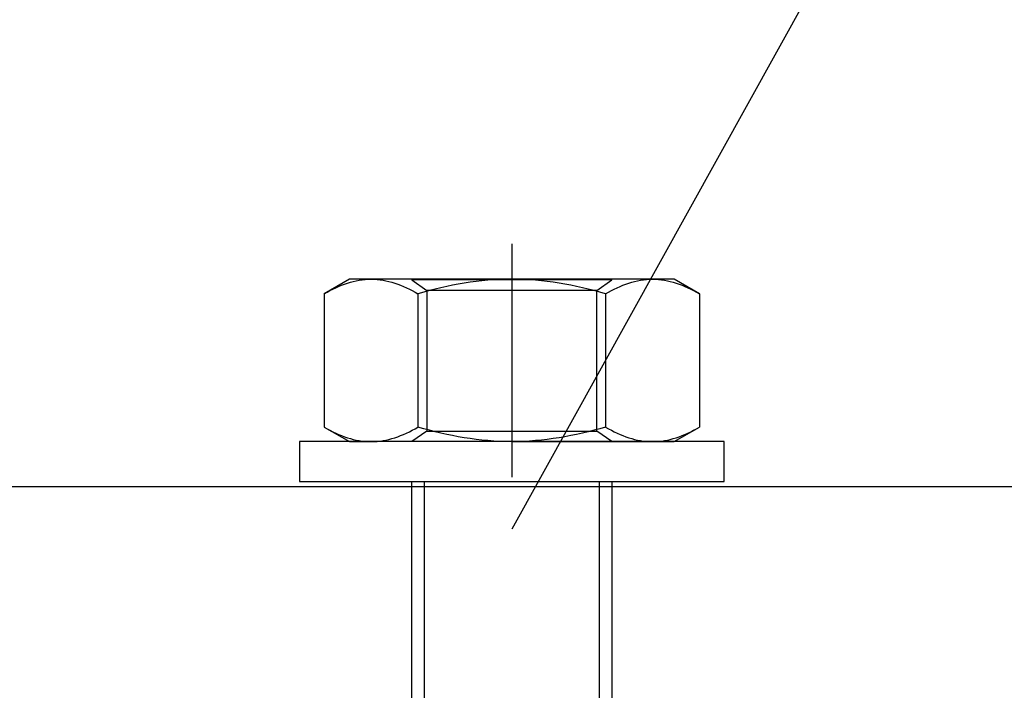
# Model space of a CAD drawing. Header units: millimetres. Extents: x -303 to 588072, y -379 to 357555.
# Tile 71 of 88: x 586100 to 586139, y 338380 to 338407. Entities that reach past the tile are written whole.
import ezdxf

# ---------------------------------------------------------------- set-up
doc = ezdxf.new("R2010")
doc.units = ezdxf.units.MM
doc.header["$LTSCALE"] = 0.15
doc.header["$MEASUREMENT"] = 0
doc.header["$PDSIZE"] = -5
doc.linetypes.add('phl_thick', pattern=[0])
for name, color, linetype in [('3', 4, 'Continuous'), ('5', 8, 'Continuous'), ('RFD_5', 8, 'Continuous')]:
    doc.layers.add(name, color=color, linetype=linetype)
doc.styles.get("Standard").update_dxf_attribs({"font": 'simplex.shx', "width": 0.75})
doc.styles.add('txt3', font='simplex.shx', dxfattribs={"width": 0.75, "height": 20})
doc.dimstyles.new('R1 15', dxfattribs={"dimscale": 15, "dimtxt": 2, "dimasz": 0.933333, "dimexe": 0.466667, "dimexo": 1, "dimgap": 0.09, "dimtad": 0, "dimdec": 0, "dimzin": 0, "dimdsep": 46, "dimtxsty": 'Standard', "dimblk1": 'OBLIQUE', "dimblk2": 'OBLIQUE', "dimsah": 1, "dimcen": 0.09, "dimdle": 0.333333, "dimclrt": 4, "dimadec": 0, "dimazin": 0, "dimtfac": 1, "dimtdec": 0, "dimtofl": 0, "dimtmove": 0, "dimatfit": 3, "dimfxl": 0, "dimtvp": 0.75, "dimtolj": 1, "dimtzin": 0, "dimarcsym": 0})

# ---------------------------------------------------------------- blocks, each defined once
blk = doc.blocks.new('_Oblique')
at = {"color": 0, "linetype": 'ByBlock', "lineweight": -2}
blk.add_line((-0.5, -0.5), (0.5, 0.5), dxfattribs=at)
blk = doc.blocks.new('*D1944')
at = {"layer": 'Defpoints', "color": 0, "lineweight": 80}
for p in [(586070.144, 338388.854), (586200.144, 338088.854), (586200.144, 337960.55)]:
    blk.add_point(p, dxfattribs=at)
at = {"layer": 'RFD_5', "color": 0, "lineweight": -2}
for p, q in [((586070.144, 337965.05), (586070.144, 337953.55)), ((586200.144, 337965.05), (586200.144, 337953.55)), ((586065.144, 337960.55), (586205.144, 337960.55))]:
    blk.add_line(p, q, dxfattribs=at)
at = {"layer": 'RFD_5', "color": 0, "lineweight": -2, "xscale": 13.9999995, "yscale": 13.9999995, "zscale": 13.9999995, "rotation": 180}
blk.add_blockref('_Oblique', (586070.144, 337960.55), dxfattribs=at)
at = {"layer": 'RFD_5', "color": 0, "lineweight": -2, "xscale": 13.9999995, "yscale": 13.9999995, "zscale": 13.9999995}
blk.add_blockref('_Oblique', (586200.144, 337960.55), dxfattribs=at)
at = {"layer": 'RFD_5', "color": 4, "insert": (586135.144, 337983.05), "char_height": 30, "attachment_point": 5}
blk.add_mtext('\\A1;130', dxfattribs=at)
blk = doc.blocks.new('A$C5D1058F5')
at = {"layer": '5'}
for p, q in [((0, -9.519), (0, -0.181)), ((-7.506, -2.181), (-6.5, -1.6)), ((-6.5, -1.6), (-5.629, -1.6)), ((0, -1.6), (-5.629, -1.6)), ((-3.4, -2.02), (-4, -1.6)), ((0, -1.6), (5.629, -1.6)), ((4, -1.6), (3.4, -2.02)), ((5.629, -1.6), (6.5, -1.6)), ((6.5, -1.6), (7.506, -2.181)), ((-7.506, -7.519), (-7.506, -2.181)), ((-3.753, -7.519), (-3.753, -2.181)), ((-3.4, -2.02), (0, -2.02)), ((-3.4, -7.654), (-3.4, -2.02)), ((0, -2.02), (3.4, -2.02)), ((3.4, -2.02), (3.4, -7.654)), ((3.753, -7.519), (3.753, -2.181)), ((7.506, -7.519), (7.506, -2.181)), ((-6.5, -8.1), (-7.506, -7.519)), ((-4, -8.075), (-3.4, -7.654)), ((3.4, -7.654), (-3.4, -7.654)), ((3.4, -7.654), (4, -8.075)), ((7.506, -7.519), (6.5, -8.1)), ((-5.629, -8.1), (-6.5, -8.1)), ((0, -8.1), (-5.629, -8.1)), ((0, -8.075), (-4, -8.075)), ((-4, -8.1), (-4, -8.075)), ((4, -8.075), (0, -8.075)), ((5.629, -8.1), (0, -8.1)), ((4, -8.075), (4, -8.1)), ((6.5, -8.1), (5.629, -8.1))]:
    blk.add_line(p, q, dxfattribs=at)
at = {"layer": '5', "linetype": 'phl_thick'}
blk.add_lwpolyline([(-8.5, 0), (8.5, 0), (8.5, -1.6), (-8.5, -1.6)], close=True, dxfattribs=at)
at = {"layer": '5'}
for points, knots in [([(-7.506, -2.181), (-7.199, -2.003), (-6.889, -1.857), (-6.265, -1.655), (-5.949, -1.6), (-5.629, -1.6)], [0, 0, 0, 0, 0.5, 0.5, 1, 1, 1, 1]), ([(-5.629, -1.6), (-5.47, -1.6), (-5.31, -1.614), (-4.994, -1.667), (-4.836, -1.706), (-4.368, -1.858), (-4.059, -2.004), (-3.753, -2.181)], [0, 0, 0, 0, 0.25, 0.25, 0.5, 0.5, 1, 1, 1, 1]), ([(0, -1.6), (-0.635, -1.6), (-1.278, -1.656), (-2.531, -1.86), (-3.146, -2.005), (-3.753, -2.181)], [0, 0, 0, 0, 0.5, 0.5, 1, 1, 1, 1]), ([(3.753, -2.181), (3.142, -2.004), (2.517, -1.857), (1.264, -1.655), (0.634, -1.6), (0, -1.6)], [0, 0, 0, 0, 0.5, 0.5, 1, 1, 1, 1]), ([(3.753, -2.181), (4.06, -2.003), (4.369, -1.857), (4.994, -1.655), (5.309, -1.6), (5.629, -1.6)], [0, 0, 0, 0, 0.5, 0.5, 1, 1, 1, 1]), ([(5.629, -1.6), (5.788, -1.6), (5.948, -1.614), (6.265, -1.667), (6.422, -1.706), (6.891, -1.858), (7.199, -2.004), (7.506, -2.181)], [0, 0, 0, 0, 0.25, 0.25, 0.5, 0.5, 1, 1, 1, 1]), ([(-7.506, -7.519), (-7.199, -7.697), (-6.889, -7.843), (-6.265, -8.045), (-5.949, -8.1), (-5.629, -8.1)], [0, 0, 0, 0, 0.5, 0.5, 1, 1, 1, 1]), ([(-5.629, -8.1), (-5.47, -8.1), (-5.31, -8.086), (-4.994, -8.033), (-4.836, -7.994), (-4.368, -7.842), (-4.059, -7.696), (-3.753, -7.519)], [0, 0, 0, 0, 0.25, 0.25, 0.5, 0.5, 1, 1, 1, 1]), ([(0, -8.1), (-0.635, -8.1), (-1.278, -8.044), (-2.531, -7.84), (-3.146, -7.695), (-3.753, -7.519)], [0, 0, 0, 0, 0.5, 0.5, 1, 1, 1, 1]), ([(3.753, -7.519), (3.142, -7.696), (2.517, -7.843), (1.264, -8.045), (0.634, -8.1), (0, -8.1)], [0, 0, 0, 0, 0.5, 0.5, 1, 1, 1, 1]), ([(3.753, -7.519), (4.06, -7.697), (4.369, -7.843), (4.994, -8.045), (5.309, -8.1), (5.629, -8.1)], [0, 0, 0, 0, 0.5, 0.5, 1, 1, 1, 1]), ([(5.629, -8.1), (5.788, -8.1), (5.948, -8.086), (6.265, -8.033), (6.422, -7.994), (6.891, -7.842), (7.199, -7.696), (7.506, -7.519)], [0, 0, 0, 0, 0.25, 0.25, 0.5, 0.5, 1, 1, 1, 1])]:
    blk.add_open_spline(points, degree=3, knots=knots, dxfattribs=at)

msp = doc.modelspace()

# ---------------------------------------------------------------- linework, layer by layer
at = {"layer": '3'}
msp.add_line((587470.144, 338388.465), (586070.144, 338388.465), dxfattribs=at)
at = {"layer": '5'}
for p, q in [((586115.418, 338379.673), (586115.418, 338388.673)), ((586115.918, 338388.673), (586115.918, 338379.673)), ((586122.918, 338388.673), (586122.918, 338379.673)), ((586123.418, 338388.673), (586123.418, 338379.673))]:
    msp.add_line(p, q, dxfattribs=at)
msp.add_lwpolyline([(586693.697, 338507.721), (586186.512, 338507.721), (586119.418, 338386.773)], dxfattribs=at)

# ---------------------------------------------------------------- block references
at = {"layer": '5', "xscale": -1, "rotation": 180}
msp.add_blockref('A$C5D1058F5', (586119.418, 338388.673), dxfattribs=at)

# ---------------------------------------------------------------- texts
at = {"layer": '3', "color": 4, "insert": (586214.453, 338504.579), "char_height": 50, "attachment_point": 6, "rotation": 359.9998, "style": 'txt3'}
msp.add_mtext('{\\Fsimplex.shx;\\W6.63158;  }kotwa M8 do\\P{\\Fsimplex.shx;\\W6.63158;  }płyt kanałowych', dxfattribs=at)

# ---------------------------------------------------------------- dimensions: what is measured, and where the dimension line sits
at = {"layer": 'RFD_5'}
dim = msp.add_linear_dim(base=(586200.144, 337960.55), p1=(586070.144, 338388.854), p2=(586200.144, 338088.854), dimstyle='R1 15', dxfattribs=at)
dim.commit()
dim.dimension.update_dxf_attribs({"geometry": '*D1944', "text_midpoint": (586135.144, 337983.05)})

doc.saveas('drawing.dxf')
